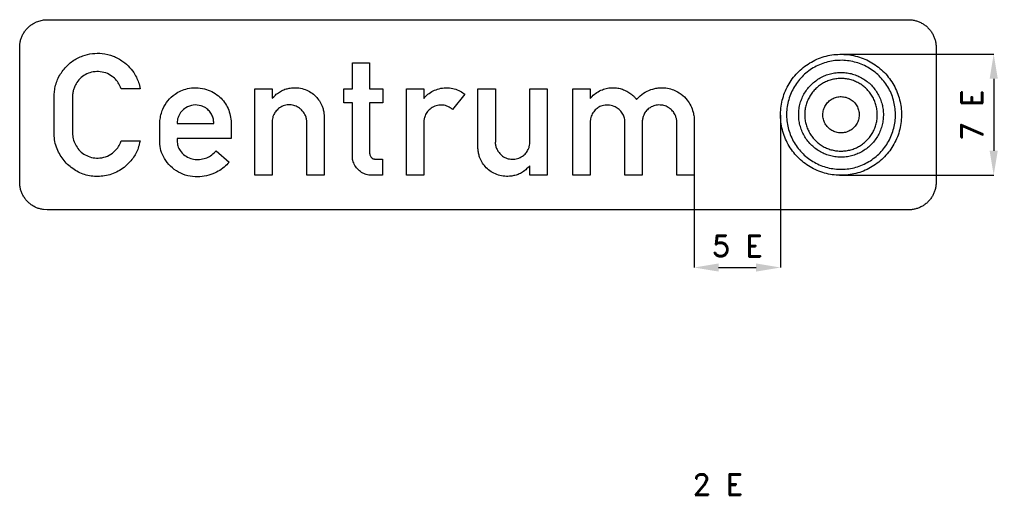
# Model space of a CAD drawing. Header units: millimetres. Extents: x -515 to 3121, y -2498 to 3941.
# Tile 5 of 5: x -298 to 3121, y 2290 to 3941. Entities that reach past the tile are written whole.
import ezdxf

# ---------------------------------------------------------------- set-up
doc = ezdxf.new("R2010")
doc.units = ezdxf.units.MM
doc.header["$LTSCALE"] = 5
doc.layers.add('Kóty', color=2, linetype='Continuous')
doc.layers.add('Značka', color=7, linetype='Continuous')
doc.styles.get("Standard").update_dxf_attribs({"font": 'romand.shx', "height": 75})
doc.dimstyles.get("Standard").update_dxf_attribs({"dimtxt": 75, "dimasz": 85, "dimexe": 0.18, "dimexo": 0.0625, "dimgap": 37.5, "dimtad": 1, "dimdec": 0, "dimzin": 0, "dimdsep": 46, "dimtxsty": 'Standard', "dimcen": 0.09, "dimadec": 0, "dimazin": 0, "dimtfac": 1, "dimtdec": 0, "dimtofl": 0, "dimtmove": 0, "dimatfit": 3, "dimfxl": 1, "dimtolj": 1, "dimtzin": 0, "dimarcsym": 0})

# ---------------------------------------------------------------- blocks, each defined once
blk = doc.blocks.new('*D0')
at = {"layer": 'Defpoints', "color": 0, "transparency": 16777216}
for p in [(2343.9, 3609.6), (2044.1, 3400.9), (2343.9, 3080.8)]:
    blk.add_point(p, dxfattribs=at)
at = {"layer": 'Kóty', "color": 0, "lineweight": -2, "transparency": 16777216}
for p, q in [((2343.9, 3609.6), (2343.9, 3080.6)), ((2044.1, 3400.8), (2044.1, 3080.6)), ((2129.1, 3080.8), (2258.9, 3080.8))]:
    blk.add_line(p, q, dxfattribs=at)
at = {"layer": 'Kóty', "color": 0, "transparency": 16777216}
for points in [[(2129.1, 3095), (2129.1, 3066.7), (2044.1, 3080.8)], [(2258.9, 3095), (2258.9, 3066.7), (2343.9, 3080.8)]]:
    blk.add_solid(points, dxfattribs=at)
at = {"layer": 'Kóty', "color": 0, "transparency": 16777216, "insert": (2194, 3155.8), "char_height": 75, "attachment_point": 5}
blk.add_mtext('\\A1;5 E', dxfattribs=at)
blk = doc.blocks.new('*D1')
at = {"layer": 'Defpoints', "color": 0, "transparency": 16777216}
for p in [(2556.7, 3820.8), (2548.6, 3400.9), (3084.1, 3400.9)]:
    blk.add_point(p, dxfattribs=at)
at = {"layer": 'Kóty', "color": 0, "lineweight": -2, "transparency": 16777216}
for p, q in [((2556.8, 3820.8), (3084.3, 3820.8)), ((3084.1, 3735.8), (3084.1, 3485.9)), ((2548.7, 3400.9), (3084.3, 3400.9))]:
    blk.add_line(p, q, dxfattribs=at)
at = {"layer": 'Kóty', "color": 0, "transparency": 16777216}
for points in [[(3070, 3735.8), (3098.3, 3735.8), (3084.1, 3820.8)], [(3070, 3485.9), (3098.3, 3485.9), (3084.1, 3400.9)]]:
    blk.add_solid(points, dxfattribs=at)
at = {"layer": 'Kóty', "color": 0, "transparency": 16777216, "insert": (3009.1, 3610.8), "char_height": 75, "attachment_point": 5, "rotation": 90}
blk.add_mtext('\\A1;7 E', dxfattribs=at)

msp = doc.modelspace()

# ---------------------------------------------------------------- linework, layer by layer
at = {"layer": 'Značka', "color": 251}
for points in [[(-201.9, 3280.8), (-202.2, 3280.8), (-202.6, 3280.8), (-215, 3281.7, -0.035427), (-227.2, 3284.2, -0.036296), (-239, 3288.2, -0.034431), (-250.1, 3293.8, -0.033777), (-260.4, 3300.7, -0.034085), (-269.7, 3308.9, -0.034202), (-278, 3318.3, -0.03425), (-284.9, 3328.6, -0.034045), (-290.4, 3339.7, -0.033426), (-294.5, 3351.5, -0.034132), (-297, 3363.7, -0.036743), (-297.9, 3376.1), (-297.9, 3376.4), (-297.9, 3376.8), (-297.9, 3844.8), (-297.9, 3845.2, -0.000705), (-297.9, 3845.6, -0.032182), (-297, 3858, -0.035444), (-294.5, 3870.2, -0.036264), (-290.5, 3881.9, -0.034417), (-284.9, 3893, -0.033716), (-278, 3903.4, -0.034092), (-269.7, 3912.7, -0.034222), (-260.4, 3920.9, -0.034236), (-250.1, 3927.8), (-239, 3933.4), (-227.2, 3937.4), (-215, 3940), (-202.6, 3940.8), (-202.2, 3940.8), (-201.9, 3940.8), (2788.1, 3940.8), (2788.5, 3940.8), (2788.9, 3940.8, -0.032163), (2801.3, 3940, -0.035423), (2813.5, 3937.4, -0.036263), (2825.2, 3933.4, -0.034419), (2836.4, 3927.8, -0.033716), (2846.7, 3920.9, -0.034062), (2856, 3912.7, -0.034175), (2864.3, 3903.4, -0.034213), (2871.1, 3893, -0.034056), (2876.7, 3881.9, -0.033427), (2880.7, 3870.2, -0.034116), (2883.3, 3858, -0.036756), (2884.1, 3845.6), (2884.1, 3845.2), (2884.1, 3844.8), (2884.1, 3376.8), (2884.1, 3376.4), (2884.1, 3376.1, -0.03218), (2883.3, 3363.7, -0.035459), (2880.7, 3351.5, -0.036268), (2876.7, 3339.7, -0.034446), (2871.1, 3328.6, -0.033726), (2864.2, 3318.3, -0.034077), (2856, 3308.9, -0.0342), (2846.7, 3300.7, -0.034235), (2836.4, 3293.8, -0.034091), (2825.2, 3288.3, -0.033402), (2813.5, 3284.2, -0.034083), (2801.3, 3281.7, -0.036734), (2788.9, 3280.8), (2788.5, 3280.8), (2788.1, 3280.8), (-201.9, 3280.8)], [(120, 3520.9), (118.4, 3513.1, -0.011415), (116.6, 3505.3, -0.07426), (100.3, 3468, -0.073343), (73.7, 3436.6, -0.08748), (32.7, 3409.4, -0.087041), (-15.2, 3397.6, -0.081788), (-61.3, 3400.4, -0.08265), (-103.9, 3417.7, -0.082255), (-140, 3447.2, -0.076609), (-165.3, 3486.7, -0.049049), (-174.4, 3511.3, -0.064051), (-177.7, 3536.9, -0.006457), (-177.7, 3540, -0.002148), (-177.6, 3543.1), (-177.6, 3684.1), (-177.3, 3688.4), (-176.9, 3692.6, -0.076272), (-166.1, 3733.5, -0.076926), (-143.4, 3769.6, -0.0733), (-114.2, 3797.1, -0.069829), (-78.5, 3815.1, -0.059242), (-45.4, 3823.3, -0.060636), (-11.4, 3823.4, -0.068028), (26.3, 3814.4, -0.066416), (60.4, 3795.7, -0.053999), (83.8, 3775.4, -0.055388), (102.2, 3750.6, -0.038284), (111.5, 3732.4, -0.040684), (117.7, 3712.9), (119.1, 3706.9), (120.3, 3700.8), (54.6, 3700.8), (52, 3707.1), (49.2, 3713.3, 0.060768), (38.2, 3730.2, 0.062693), (23.2, 3744, 0.07874), (0.7, 3756, 0.078049), (-24.4, 3760.6, 0.07331), (-48.1, 3758.5, 0.073373), (-70.1, 3749.7, 0.069997), (-88.5, 3736.1, 0.070279), (-102.3, 3718, 0.038774), (-107.9, 3706.7, 0.035396), (-111.8, 3694.7, 0.022057), (-113.3, 3687.8, 0.028817), (-114, 3680.9), (-114.1, 3679), (-114.2, 3677.1), (-114.2, 3544.3), (-114, 3541.5), (-113.7, 3538.8, 0.05957), (-108.8, 3517.4, 0.068117), (-98.7, 3498, 0.072025), (-84.1, 3481.2, 0.06863), (-65.3, 3469.2, 0.071739), (-42.9, 3461.7, 0.073122), (-19.4, 3461, 0.082627), (6.8, 3467.7, 0.08179), (29.5, 3482.5, 0.058799), (42.5, 3496.5, 0.059227), (51.7, 3513), (53.3, 3516.9), (54.8, 3520.9), (120, 3520.9)], [(2764, 3610.8, -0.0016), (2764, 3609.5, -0.001599), (2764, 3608.1, -0.032165), (2761.9, 3580.7, -0.035714), (2756.1, 3553.8, -0.036667), (2747.1, 3527.9, -0.034753), (2734.4, 3503.5, -0.034039), (2718.9, 3480.8, -0.034454), (2700.5, 3460.4, -0.034553), (2679.7, 3442.5, -0.034428), (2656.6, 3427.6, -0.034383), (2631.8, 3415.7, -0.034398), (2605.7, 3407.3, -0.034419), (2578.7, 3402.2, -0.034416), (2551.2, 3400.8, -0.034404), (2523.8, 3402.9, -0.034413), (2497, 3408.7, -0.034408), (2471, 3417.8, -0.03441), (2446.6, 3430.3, -0.034413), (2423.9, 3445.8, -0.034396), (2403.5, 3464.3, -0.034411), (2385.6, 3485.1, -0.034407), (2370.7, 3508.2, -0.034411), (2358.8, 3533, -0.034414), (2350.4, 3559.1, -0.03442), (2345.3, 3586.1, -0.034418), (2344, 3613.6, -0.034423), (2346.1, 3641, -0.034422), (2351.9, 3667.8, -0.03443), (2360.9, 3693.8, -0.034423), (2373.5, 3718.2, -0.034422), (2389, 3740.9, -0.034416), (2407.4, 3761.2, -0.034425), (2428.3, 3779.2, -0.034426), (2451.4, 3794, -0.034419), (2476.1, 3806, -0.03442), (2502.3, 3814.4, -0.034415), (2529.3, 3819.5, -0.034417), (2556.7, 3820.8, -0.03444), (2584.1, 3818.7, -0.034413), (2611, 3812.9, -0.034401), (2636.9, 3803.9, -0.034403), (2661.3, 3791.3, -0.034414), (2684, 3775.8, -0.03441), (2704.4, 3757.4, -0.03442), (2722.3, 3736.5, -0.034511), (2737.2, 3713.4, -0.034433), (2749.1, 3688.7, -0.034075), (2757.5, 3662.5, -0.032788), (2762.5, 3636.9, -0.034257), (2764, 3610.8)], [(2743, 3610.8), (2743, 3612.1), (2743, 3613.3, 0.032166), (2741.1, 3637.9, 0.035722), (2735.9, 3662.1, 0.036666), (2727.8, 3685.5, 0.034749), (2716.4, 3707.5, 0.034036), (2702.4, 3727.9, 0.034458), (2685.9, 3746.2, 0.034554), (2667.1, 3762.3, 0.034441), (2646.3, 3775.7, 0.034387), (2624, 3786.4, 0.03444), (2600.5, 3794, 0.034448), (2576.2, 3798.6, 0.034405), (2551.5, 3799.8, 0.034405), (2526.8, 3798, 0.034403), (2502.7, 3792.7, 0.034393), (2479.3, 3784.6, 0.034441), (2457.3, 3773.3, 0.034418), (2436.9, 3759.3, 0.034424), (2418.6, 3742.7, 0.034412), (2402.5, 3724, 0.034417), (2389.1, 3703.2, 0.034436), (2378.3, 3680.9, 0.034426), (2370.8, 3657.3, 0.034432), (2366.2, 3633, 0.034415), (2365, 3608.4, 0.034413), (2366.8, 3583.7, 0.034422), (2372.1, 3559.5, 0.034412), (2380.2, 3536.2, 0.034423), (2391.5, 3514.2, 0.034435), (2405.5, 3493.8, 0.034423), (2422.1, 3475.4, 0.034418), (2440.8, 3459.3, 0.034417), (2461.6, 3445.9, 0.034406), (2483.9, 3435.2, 0.034401), (2507.4, 3427.6, 0.034403), (2531.7, 3423.1, 0.034405), (2556.4, 3421.8, 0.034424), (2581.1, 3423.7, 0.034441), (2605.3, 3428.9, 0.03443), (2628.6, 3437.1, 0.034419), (2650.6, 3448.4, 0.034398), (2671, 3462.3, 0.034424), (2689.4, 3478.9, 0.034407), (2705.5, 3497.7, 0.034481), (2718.9, 3518.5, 0.034425), (2729.6, 3540.8, 0.034085), (2737.2, 3564.3, 0.032783), (2741.6, 3587.4, 0.034257), (2743, 3610.8)], [(962.4, 3400.9), (924.5, 3400.9), (921.6, 3401), (918.7, 3401.3, -0.06355), (901.4, 3405.1, -0.071643), (885.8, 3413.5, -0.079326), (871.6, 3426.8, -0.07177), (862, 3443.7, -0.036559), (859.1, 3451.9, -0.046845), (857.6, 3460.5), (857.5, 3462.5), (857.4, 3464.6), (857.4, 3652.1), (827.2, 3652.1), (827.2, 3701.1), (857.4, 3701.1), (857.4, 3790.9), (917.3, 3790.9), (917.3, 3701.1), (962.9, 3701.1), (962.9, 3652.1), (917.3, 3652.1), (917.3, 3476.8), (917.4, 3475.7), (917.5, 3474.5, 0.048121), (918.7, 3469.5, 0.071738), (921, 3464.8, 0.101982), (926, 3459.8, 0.119832), (932.4, 3457.4), (933.6, 3457.2), (934.9, 3457.1), (962.4, 3457.1), (962.4, 3400.9)], [(2701, 3610.8), (2701, 3609.9, -0.001517), (2701, 3608.9, -0.032162), (2699.5, 3589.7, -0.035714), (2695.5, 3570.9, -0.036665), (2689.1, 3552.8, -0.034744), (2680.3, 3535.7, -0.034037), (2669.5, 3519.8, -0.034458), (2656.5, 3505.5, -0.034551), (2642, 3493, -0.034417), (2625.8, 3482.6, -0.034367), (2608.5, 3474.2, -0.034412), (2590.2, 3468.3, -0.034423), (2571.3, 3464.8, -0.034422), (2552, 3463.8, -0.034405), (2532.9, 3465.3, -0.03442), (2514.1, 3469.3, -0.034419), (2495.9, 3475.7, -0.034425), (2478.8, 3484.5, -0.034407), (2462.9, 3495.3, -0.034434), (2448.7, 3508.2, -0.03442), (2436.1, 3522.8, -0.03441), (2425.7, 3539, -0.03443), (2417.4, 3556.3, -0.034415), (2411.5, 3574.6, -0.034435), (2407.9, 3593.5, -0.034423), (2407, 3612.7, -0.034428), (2408.4, 3631.9, -0.034422), (2412.5, 3650.7, -0.034416), (2418.8, 3668.9, -0.034426), (2427.6, 3686, -0.034415), (2438.5, 3701.9, -0.034431), (2451.4, 3716.1, -0.03443), (2466, 3728.7, -0.034428), (2482.1, 3739.1, -0.03443), (2499.5, 3747.4, -0.034407), (2517.8, 3753.3, -0.03442), (2536.7, 3756.9, -0.034421), (2555.9, 3757.8, -0.034456), (2575.1, 3756.4, -0.034417), (2593.9, 3752.3, -0.034419), (2612, 3745.9, -0.034409), (2629.1, 3737.2, -0.034401), (2645, 3726.3, -0.034426), (2659.3, 3713.4, -0.034398), (2671.8, 3698.8, -0.034495), (2682.2, 3682.7, -0.034422), (2690.6, 3665.3, -0.034073), (2696.4, 3647, -0.032787), (2699.9, 3629, -0.034275), (2701, 3610.8)], [(2680, 3610.8), (2680, 3611.6), (2680, 3612.5, 0.032157), (2678.7, 3628.9, 0.035744), (2675.2, 3645, 0.036664), (2669.8, 3660.6, 0.034762), (2662.3, 3675.2, 0.03405), (2653, 3688.9, 0.034454), (2641.9, 3701.1, 0.034577), (2629.4, 3711.8, 0.034395), (2615.5, 3720.8, 0.034345), (2600.7, 3727.9, 0.034415), (2585, 3732.9, 0.034464), (2568.8, 3736, 0.034405), (2552.3, 3736.8, 0.034406), (2535.9, 3735.6, 0.034406), (2519.8, 3732.1, 0.034409), (2504.2, 3726.6, 0.034421), (2489.5, 3719.1, 0.034448), (2475.9, 3709.8, 0.034416), (2463.7, 3698.7, 0.034433), (2453, 3686.2, 0.034431), (2444, 3672.4, 0.034405), (2436.9, 3657.5, 0.034414), (2431.8, 3641.8, 0.034403), (2428.8, 3625.6, 0.034403), (2428, 3609.2, 0.034417), (2429.2, 3592.7, 0.034432), (2432.7, 3576.6, 0.034398), (2438.2, 3561.1, 0.034414), (2445.7, 3546.4, 0.034407), (2455, 3532.8, 0.034406), (2466, 3520.6, 0.034401), (2478.5, 3509.8, 0.034423), (2492.4, 3500.9, 0.034373), (2507.3, 3493.7, 0.034409), (2523, 3488.7, 0.034403), (2539.2, 3485.6, 0.034405), (2555.6, 3484.8, 0.034405), (2572.1, 3486.1, 0.034428), (2588.2, 3489.6, 0.034469), (2603.7, 3495, 0.034455), (2618.4, 3502.5, 0.034458), (2632, 3511.8, 0.034396), (2644.2, 3522.9, 0.034406), (2655, 3535.4, 0.034475), (2663.9, 3549.3, 0.034419), (2671, 3564.1, 0.034087), (2676.1, 3579.8, 0.032795), (2679.1, 3595.2, 0.03426), (2680, 3610.8)], [(429.3, 3446.1), (425.4, 3441.8), (421.4, 3437.6, -0.045808), (402.2, 3421.5, -0.046313), (380.3, 3409.1, -0.057657), (350.8, 3398.9, -0.056142), (319.6, 3395.6, -0.062992), (285.4, 3399.3, -0.071129), (253.6, 3411.7, -0.073607), (226, 3432.1, -0.068184), (204.9, 3459.7, -0.062719), (192.6, 3486.9, -0.079564), (188.5, 3515.9, -0.005022), (188.5, 3518.1), (188.6, 3520.3), (188.6, 3585.1), (188.9, 3587.8), (189.1, 3590.5, -0.031631), (192.7, 3610.9, -0.04264), (199.3, 3630.6, -0.074801), (216.5, 3659.8, -0.075607), (241.5, 3682.7, -0.053406), (262, 3694.3, -0.049389), (284.3, 3701.6, -0.060566), (314.2, 3704.9, -0.063995), (343.8, 3700.8, -0.058868), (369.3, 3691.3, -0.056374), (391.9, 3676.3, -0.052456), (409.5, 3658.9, -0.056936), (422.9, 3638.1, -0.054703), (431.8, 3614.6, -0.044549), (436, 3589.8), (436.2, 3587.6), (436.4, 3585.3), (436.4, 3528.8), (248.8, 3528.8, 0.003683), (248.7, 3524.6, 0.010993), (248.7, 3520.4, 0.065031), (251.5, 3502.7, 0.077916), (259.1, 3486.5, 0.09898), (275, 3469.9, 0.08147), (295.9, 3459.7, 0.070365), (316.4, 3455.7, 0.06788), (337.2, 3457.5, 0.063564), (356.4, 3463.9, 0.066258), (373.2, 3474.9), (378.7, 3479.9), (384, 3485.2), (429.3, 3446.1)], [(518.7, 3400.9), (518.7, 3701), (578.5, 3701), (578.5, 3668.1), (584.1, 3673.7), (589.9, 3679.2, -0.040707), (604, 3689.9, -0.050797), (619.8, 3697.9, -0.044321), (634.2, 3702.3, -0.036415), (649.1, 3704.4, -0.051725), (671.7, 3703.9, -0.059773), (693.5, 3698.4, -0.060355), (713.1, 3688.7, -0.057516), (730, 3674.6, -0.051887), (742.7, 3658.9, -0.051176), (751.9, 3641, -0.036521), (756.2, 3627.9, -0.040111), (758.5, 3614.3), (758.8, 3611.4), (758.9, 3608.5), (758.9, 3400.9), (698.7, 3400.9), (698.7, 3586, 0.003937), (698.8, 3588.3, 0.011884), (698.7, 3590.6, 0.073047), (696.5, 3602.7, 0.052726), (691.2, 3614.1, 0.052298), (683.4, 3625.1, 0.060059), (673.5, 3634.1, 0.079392), (657.8, 3642.2, 0.07688), (640.3, 3645.2, 0.082184), (621.5, 3643, 0.086095), (604.5, 3634.8, 0.070224), (593, 3624.5, 0.063118), (584.6, 3611.6, 0.045356), (580.7, 3601.9, 0.055697), (578.9, 3591.8), (578.7, 3590), (578.7, 3588.1), (578.7, 3400.9), (518.7, 3400.9)], [(1045.2, 3400.8), (1045.2, 3701), (1105.5, 3701), (1105.5, 3667.7), (1110.5, 3673.1), (1115.7, 3678.4, -0.059435), (1133, 3691.1, -0.056231), (1153, 3699.7, -0.061459), (1176.3, 3704.4, -0.062511), (1200.1, 3703.2, -0.056635), (1221.4, 3697.5, -0.054503), (1240.8, 3687.3), (1244.4, 3684.9), (1247.9, 3682.4), (1205.2, 3629.5), (1201.1, 3632.5), (1197, 3635.3, 0.073521), (1180.5, 3642.6, 0.081565), (1162.4, 3644.6, 0.089288), (1143.5, 3640.8, 0.087644), (1126.9, 3630.9, 0.074662), (1115.7, 3618.5, 0.069782), (1108.4, 3603.5, 0.028084), (1106.7, 3597.7, 0.034221), (1105.8, 3591.8), (1105.6, 3589.6), (1105.5, 3587.5), (1105.5, 3400.8), (1045.2, 3400.8)], [(1533.7, 3701), (1533.7, 3400.8), (1473.8, 3400.8), (1473.8, 3433.8), (1468.2, 3428.2), (1462.4, 3422.7, -0.040899), (1448.3, 3412, -0.050603), (1432.6, 3404, -0.044067), (1418.2, 3399.6, -0.036383), (1403.2, 3397.5, -0.051791), (1380.7, 3398.1, -0.059789), (1358.9, 3403.5, -0.060316), (1339.2, 3413.2, -0.057515), (1322.3, 3427.3, -0.051908), (1309.6, 3443, -0.051149), (1300.4, 3460.9, -0.036482), (1296.1, 3474, -0.040104), (1293.8, 3487.6), (1293.6, 3490.5), (1293.4, 3493.4), (1293.4, 3701), (1353.7, 3701), (1353.7, 3515.9, 0.003832), (1353.6, 3513.6, 0.011753), (1353.6, 3511.3, 0.072591), (1355.9, 3499.2, 0.052929), (1361.2, 3487.8, 0.052707), (1368.9, 3476.8, 0.060107), (1378.9, 3467.8, 0.079286), (1394.5, 3459.7, 0.076681), (1412, 3456.7, 0.081968), (1430.9, 3458.9, 0.086435), (1447.8, 3467.1, 0.070442), (1459.3, 3477.3, 0.062471), (1467.7, 3490.3, 0.045072), (1471.6, 3499.9, 0.056325), (1473.5, 3510), (1473.6, 3511.9), (1473.7, 3513.8), (1473.7, 3701), (1533.7, 3701)], [(1623, 3400.9), (1623, 3701), (1683.3, 3701), (1683.3, 3667.6), (1686.5, 3671.2), (1689.9, 3674.8, -0.05382), (1706.3, 3688.2, -0.054649), (1725.3, 3697.8, -0.049782), (1743.4, 3703.1, -0.049922), (1762.1, 3704.8, -0.044616), (1778.9, 3703.5, -0.045354), (1795.1, 3699.2, -0.041557), (1809.9, 3692.6, -0.034779), (1823.7, 3683.8, -0.023438), (1831.2, 3677.9, -0.033527), (1838, 3671.2), (1841.2, 3667.4), (1844.2, 3663.4), (1847.8, 3667.6), (1851.5, 3671.7, -0.072051), (1874, 3689.3, -0.06646), (1900.5, 3700.2, -0.035522), (1915.2, 3703.6, -0.035822), (1930.1, 3704.8, -0.0505), (1951.5, 3703.1, -0.049637), (1972.4, 3697.1, -0.068268), (1998.6, 3682.9, -0.073291), (2019.8, 3662.1, -0.056841), (2032.3, 3642.4, -0.048849), (2040.4, 3620.5, -0.019152), (2042.3, 3612.4, -0.025014), (2043.6, 3604.2, -0.009414), (2043.9, 3600.5), (2044.1, 3596.8), (2044.1, 3400.9), (1983.9, 3400.9), (1983.9, 3584.7), (1983.8, 3587, 0.007459), (1983.7, 3589.2, 0.05019), (1981.8, 3600.4, 0.05089), (1977.7, 3611.1, 0.067728), (1969.4, 3623.9, 0.066959), (1957.9, 3634, 0.073489), (1942.9, 3641.7, 0.074293), (1926.3, 3644.8, 0.080726), (1908, 3643, 0.080677), (1891.2, 3635.5, 0.070527), (1879.1, 3625.5, 0.075393), (1870.4, 3612.6, 0.050751), (1866.3, 3601.8, 0.032967), (1864.1, 3590.3), (1863.8, 3588.7), (1863.6, 3587.1), (1863.6, 3400.9), (1803.5, 3400.9), (1803.5, 3585.9), (1803.4, 3588.4, 0.009797), (1803.3, 3590.9, 0.07375), (1799.8, 3605.9, 0.069015), (1792.1, 3619.5, 0.074711), (1780.5, 3631.8, 0.073773), (1765.8, 3640.1, 0.089051), (1745.1, 3644.7, 0.093659), (1724.2, 3641.8, 0.073309), (1710, 3635.2, 0.071157), (1698.2, 3624.8, 0.077005), (1688.5, 3609.8, 0.077987), (1683.8, 3592.7), (1683.5, 3590.4), (1683.3, 3588.2), (1683.3, 3400.9), (1623, 3400.9)], [(2617, 3610.8), (2617, 3610.4), (2617, 3610, -0.03219), (2616.3, 3601.8, -0.035714), (2614.6, 3593.7, -0.036672), (2611.9, 3585.9, -0.034721), (2608.1, 3578.6, -0.034043), (2603.5, 3571.8, -0.034444), (2597.9, 3565.7, -0.034557), (2591.7, 3560.3, -0.034353), (2584.8, 3555.9, -0.034313), (2577.3, 3552.3, -0.034385), (2569.5, 3549.8, -0.034409), (2561.4, 3548.2, -0.034403), (2553.1, 3547.8, -0.034403), (2544.9, 3548.5, -0.034396), (2536.9, 3550.2, -0.034361), (2529.1, 3552.9, -0.034375), (2521.8, 3556.7, -0.034455), (2514.9, 3561.3, -0.034418), (2508.8, 3566.9, -0.03439), (2503.5, 3573.1, -0.034448), (2499, 3580, -0.034444), (2495.4, 3587.5, -0.034406), (2492.9, 3595.3, -0.034403), (2491.4, 3603.4, -0.0344), (2491, 3611.6, -0.034403), (2491.6, 3619.9, -0.034401), (2493.3, 3627.9, -0.034417), (2496.1, 3635.7, -0.034415), (2499.8, 3643, -0.034365), (2504.5, 3649.8, -0.034438), (2510, 3656, -0.034452), (2516.3, 3661.3, -0.034407), (2523.2, 3665.8, -0.034379), (2530.6, 3669.4, -0.034432), (2538.5, 3671.9, -0.034403), (2546.6, 3673.4, -0.034406), (2554.8, 3673.8, -0.034403), (2563, 3673.2, -0.034396), (2571.1, 3671.5, -0.034493), (2578.8, 3668.7, -0.034508), (2586.2, 3665, -0.034425), (2593, 3660.3, -0.034353), (2599.1, 3654.8, -0.034446), (2604.5, 3648.5, -0.034495), (2608.9, 3641.6, -0.034408), (2612.5, 3634.2, -0.034115), (2615, 3626.3, -0.032845), (2616.5, 3618.6, -0.034307), (2617, 3610.8)], [(376.1, 3581.1, 0.008287), (375.6, 3588.3, 0.024962), (374.6, 3595.4, 0.067216), (369.7, 3610, 0.065184), (361, 3622.9, 0.074804), (348, 3634.5, 0.075258), (331.9, 3641.9, 0.108605), (304.9, 3644.3, 0.113251), (279.4, 3635.2, 0.086988), (264, 3622.3, 0.078958), (253.6, 3605.2, 0.038513), (250.6, 3596.6, 0.045038), (249, 3587.7, 0.01337), (248.8, 3584.4, 0.004444), (248.7, 3581.1), (376.1, 3581.1)]]:
    msp.add_lwpolyline(points, format="xyb", dxfattribs=at)

# ---------------------------------------------------------------- texts
at = {"layer": 'Kóty', "insert": (2126, 2327.8), "char_height": 75, "attachment_point": 5}
msp.add_mtext('\\A1;2 E', dxfattribs=at)

# ---------------------------------------------------------------- dimensions: what is measured, and where the dimension line sits
at = {"layer": 'Kóty'}
dim = msp.add_linear_dim(base=(3084.1, 3400.9), p1=(2556.7, 3820.8), p2=(2548.6, 3400.9), angle=90, text='7 E', dimstyle='Standard', dxfattribs=at)
dim.commit()
dim.dimension.update_dxf_attribs({"geometry": '*D1', "text_midpoint": (3009.1, 3610.8)})
dim = msp.add_linear_dim(base=(2343.9, 3080.8), p1=(2044.1, 3400.9), p2=(2343.9, 3609.6), text='5 E', dimstyle='Standard', dxfattribs=at)
dim.commit()
dim.dimension.update_dxf_attribs({"geometry": '*D0', "text_midpoint": (2194, 3155.8)})

doc.saveas('drawing.dxf')
